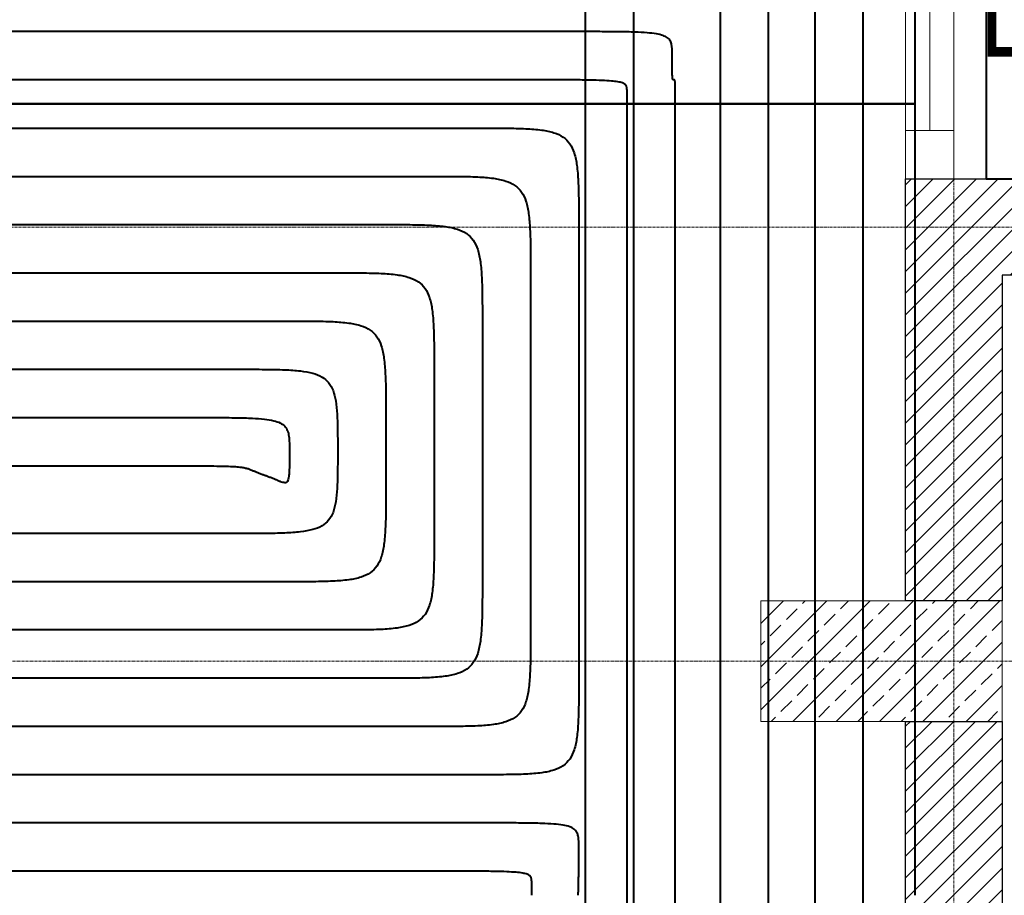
# Model space of a CAD drawing. Header units: millimetres. Extents: x 49908 to 79848, y -11883 to -3092.
# Tile 91 of 222: x 68497 to 68701, y -5075 to -4894. Entities that reach past the tile are written whole.
import ezdxf
from ezdxf.lldxf.tags import DXFTag

# ---------------------------------------------------------------- set-up
doc = ezdxf.new("R2010")
doc.units = ezdxf.units.MM
doc.linetypes.add('DASHDOT', pattern=[1, 0.5, -0.25, 0, -0.25])
doc.layers.get('0').update_dxf_attribs({"color": 9, "lineweight": 9})
for name, color, linetype, lineweight in [('A stolarka', 9, 'Continuous', 9), ('A_HATCH', 9, 'Continuous', 9), ('A_MUROWANE', 9, 'Continuous', 25), ('A_OSIE', 9, 'DASHDOT', 9)]:
    doc.layers.add(name, color=color, linetype=linetype, lineweight=lineweight)
doc.layers.add('A_WYMIAR', color=9, linetype='Continuous', lineweight=5, transparency=0.2)
for name, color, linetype, true_color in [('IS_Ogrzewanie_płaszczyznowe', 7, 'SOLID', 0xac00e6), ('IS_Przyłącza_o.p._Powrót', 7, 'DASH', 0x438955), ('IS_Przyłącza_o.p._Zasilanie', 7, 'SOLID', 0xff9124)]:
    doc.layers.add(name, color=color, linetype=linetype, true_color=true_color)
for name, color, linetype, lineweight, true_color in [('IS_Powrót', 7, 'DASH', 25, 0x0000e6), ('IS_Rys.pętli_o.p._Powrót', 7, 'DASH', 13, 0x4c9a5f), ('IS_Rys.pętli_o.p._Zasilanie', 7, 'SOLID', 13, 0xff8c1a), ('IS_Zasilanie', 7, 'SOLID', 25, 0xeb0000)]:
    doc.layers.add(name, color=color, linetype=linetype, lineweight=lineweight, true_color=true_color)
tags = doc.linetypes.add('DASH', pattern=[15, 10, -5]).pattern_tags.tags
tags[6:7] = [DXFTag(74, 4), DXFTag(75, 0), DXFTag(340, '0'), DXFTag(46, 0.0), DXFTag(50, 0.0), DXFTag(44, 0.0), DXFTag(45, 0.0)]
tags[4:5] = [DXFTag(74, 4), DXFTag(75, 0), DXFTag(340, '0'), DXFTag(46, 0.0), DXFTag(50, 0.0), DXFTag(44, 0.0), DXFTag(45, 0.0)]
tags = doc.linetypes.add('SOLID', pattern=[10, 10, 0]).pattern_tags.tags
tags[6:7] = [DXFTag(74, 4), DXFTag(75, 0), DXFTag(340, '0'), DXFTag(46, 0.0), DXFTag(50, 0.0), DXFTag(44, 0.0), DXFTag(45, 0.0)]
tags[4:5] = [DXFTag(74, 4), DXFTag(75, 0), DXFTag(340, '0'), DXFTag(46, 0.0), DXFTag(50, 0.0), DXFTag(44, 0.0), DXFTag(45, 0.0)]

msp = doc.modelspace()

# ---------------------------------------------------------------- hatches: boundary and pattern name
at = {"lineweight": 5, "ltscale": 0.25}
h = msp.add_hatch(dxfattribs=at)
h.set_pattern_fill('ANSI33', color=256, angle=90, style=0)
h.set_pattern_definition([(45, (16000, -25), (-4.49012806, 4.49012806), []), (45, (16004.49, -25), (-4.49012806, 4.49012806), [3.175, -1.5875])])
h.paths.add_polyline_path([(68700.47, -5039.13), (68650.47, -5039.13), (68650.47, -5014.13), (68700.47, -5014.13)])
at = {"layer": 'A_HATCH', "transparency": 33554687}
h = msp.add_hatch(dxfattribs=at)
h.set_pattern_fill('ANSI31', color=256, angle=360)
h.set_pattern_definition([(45, (16000, 0), (-2.24506403, 2.24506403), [])])
h.paths.add_polyline_path([(69100.47, -6009.74), (69080.47, -6009.74), (69080.47, -6426.63), (69100.47, -6426.63)])
h.paths.add_polyline_path([(69100.47, -5426.63), (69080.47, -5426.63), (69080.47, -5486.63), (68700.47, -5486.63), (68700.47, -5439.13), (68680.47, -5439.13), (68680.47, -5566.63), (68700.47, -5566.63), (68700.47, -5506.63), (69080.47, -5506.63), (69080.47, -5566.63), (69100.47, -5566.63)])
h.paths.add_polyline_path([(69100.47, -4926.63), (69042.97, -4926.63), (69042.97, -4946.63), (69080.47, -4946.63), (69080.47, -5326.63), (69100.47, -5326.63)])
h.paths.add_polyline_path([(68942.97, -4926.63), (68837.97, -4926.63), (68837.97, -4946.63), (68942.97, -4946.63)])
h.paths.add_polyline_path([(69695.47, -5826.63), (69555.47, -5826.63), (69555.47, -5846.63), (69670.47, -5846.63), (69670.47, -6026.63), (69690.47, -6026.63), (69690.47, -5846.63), (69695.47, -5846.63)])
h.paths.add_polyline_path([(69690.47, -6026.63), (69670.47, -6026.63), (69670.47, -6126.63), (69690.47, -6126.63)])
h.paths.add_polyline_path([(69690.47, -6126.63), (69670.47, -6126.63), (69670.47, -6181.63), (69690.47, -6181.63)])
h.paths.add_polyline_path([(69940.47, -5826.63), (69790.47, -5826.63), (69790.47, -5846.63), (69940.47, -5846.63)])
h.paths.add_polyline_path([(69940.47, -5826.63), (69940.47, -5846.63)], flags=17)
h.paths.add_polyline_path([(69790.47, -5826.63), (69785.47, -5826.63), (69785.47, -5846.63), (69790.47, -5846.63)])
h.paths.add_polyline_path([(69325.47, -5826.63), (69325.47, -5846.63), (69465.47, -5846.63), (69465.47, -5826.63)])
h.paths.add_polyline_path([(69300.47, -5851.63), (69280.47, -5851.63), (69280.47, -5966.63), (69290.47, -5966.63), (69300.47, -5966.63)])
h.paths.add_polyline_path([(69300.47, -5439.13), (69280.47, -5439.13), (69280.47, -5813.63), (69300.47, -5813.63)])
h.paths.add_polyline_path([(69280.47, -5014.13), (69300.47, -5014.13), (69300.47, -4926.63), (69280.47, -4926.63)])
h.paths.add_polyline_path([(69300.47, -5039.13), (69280.47, -5039.13), (69280.47, -5414.13), (69300.47, -5414.13)])
h.paths.add_polyline_path([(68700.47, -5839.13), (68680.47, -5839.13), (68680.47, -5909.74), (68700.47, -5909.74)])
h.paths.add_polyline_path([(68700.47, -5814.13), (68700.47, -5826.63), (69080.47, -5826.63), (69080.47, -5909.74), (69100.47, -5909.74), (69100.47, -5666.63), (69080.47, -5666.63), (69080.47, -5806.63), (68700.47, -5806.63), (68700.47, -5666.63), (68680.47, -5666.63), (68680.47, -5814.13)])
h.paths.add_polyline_path([(68680.47, -5014.13), (68700.47, -5014.13), (68700.47, -4946.63), (68737.97, -4946.63), (68737.97, -4926.63), (68680.47, -4926.63)])
h.paths.add_polyline_path([(68700.47, -5039.13), (68680.47, -5039.13), (68680.47, -5314.13), (68700.47, -5314.13)])

# ---------------------------------------------------------------- linework, layer by layer
msp.add_lwpolyline([(68700.47, -5039.13), (68650.47, -5039.13), (68650.47, -5014.13), (68700.47, -5014.13)], close=True)
at = {"layer": 'A stolarka'}
for p, q in [((68690.47, -4926.63), (68690.47, -4819.13)), ((68680.47, -4916.63), (68680.47, -4829.13)), ((68685.47, -4916.63), (68685.47, -4829.13))]:
    msp.add_line(p, q, dxfattribs=at)
msp.add_lwpolyline([(68690.47, -4926.63), (68690.47, -4916.63), (68680.47, -4916.63), (68680.47, -4926.63), (68690.47, -4926.63)], dxfattribs=at)
at = {"layer": 'A_MUROWANE'}
for points in [[(68737.97, -4946.63), (68700.47, -4946.63), (68700.47, -5014.13), (68680.47, -5014.13), (68680.47, -4926.63), (68737.97, -4926.63)], [(68700.47, -5314.13), (68680.47, -5314.13), (68680.47, -5039.13), (68700.47, -5039.13)]]:
    msp.add_lwpolyline(points, close=True, dxfattribs=at)
at = {"layer": 'A_OSIE', "ltscale": 0.3, "transparency": 33554559}
for p, q in [((68690.47, -7140.05), (68690.47, -3902.99)), ((67440.85, -4936.63), (70341.81, -4936.63)), ((70341.81, -5026.63), (67440.85, -5026.63))]:
    msp.add_line(p, q, dxfattribs=at)
at = {"layer": 'IS_Ogrzewanie_płaszczyznowe', "lineweight": 40}
for p, q in [((68697.19, -4635.36), (68697.19, -4926.65)), ((68682.46, -4911.12), (68682.46, -4856.31)), ((68143.5, -4911.12), (68682.46, -4911.12)), ((68682.46, -4911.12), (68143.5, -4911.12)), ((68682.46, -5072.53), (68682.46, -4911.12)), ((68697.19, -4926.65), (68891.81, -4926.65)), ((68682.46, -5075.17), (68682.46, -5072.53))]:
    msp.add_line(p, q, dxfattribs=at)
at = {"layer": 'IS_Powrót', "lineweight": 40}
msp.add_line((68614.04, -4527.34), (68614.04, -5258.71), dxfattribs=at)
at = {"layer": 'IS_Przyłącza_o.p._Powrót', "lineweight": 40}
for points, knots in [([(68671.68, -5104.31), (68671.68, -5101.54), (68671.68, -5091.16), (68671.68, -5069.42), (68671.68, -5036.41), (68671.68, -4995.34), (68671.68, -4949.45), (68671.68, -4901.94), (68671.68, -4856.04), (68671.68, -4814.98), (68671.68, -4781.97), (68671.68, -4760.23), (68671.68, -4749.85), (68671.68, -4747.07)], [0, 0, 0, 0, 0.083204, 0.311344, 0.652211, 1.073599, 1.543298, 2.029102, 2.498801, 2.920189, 3.261056, 3.489196, 3.5724, 3.5724, 3.5724, 3.5724]), ([(68652.06, -5114.31), (68652.06, -5111.63), (68652.06, -5101.57), (68652.06, -5080.51), (68652.06, -5048.53), (68652.06, -5008.75), (68652.06, -4964.29), (68652.06, -4918.27), (68652.06, -4873.81), (68652.06, -4834.03), (68652.06, -4802.05), (68652.06, -4780.99), (68652.06, -4770.94), (68652.06, -4768.25)], [0, 0, 0, 0, 0.0806, 0.3016, 0.6318, 1.04, 1.495, 1.9656, 2.4206, 2.8288, 3.159, 3.38, 3.4606, 3.4606, 3.4606, 3.4606]), ([(68632.7, -5124.31), (68632.7, -5122.66), (68632.7, -5116.47), (68632.7, -5103.49), (68632.7, -5083.79), (68632.7, -5059.28), (68632.7, -5031.89), (68632.7, -5003.54), (68632.7, -4976.15), (68632.7, -4951.65), (68632.7, -4931.95), (68632.7, -4918.97), (68632.7, -4912.78), (68632.7, -4911.12)], [0, 0, 0, 0, 0.049654, 0.1858, 0.38922, 0.640691, 0.920994, 1.210906, 1.491209, 1.74268, 1.9461, 2.082246, 2.1319, 2.1319, 2.1319, 2.1319])]:
    msp.add_open_spline(points, degree=3, knots=knots, dxfattribs=at)
at = {"layer": 'IS_Przyłącza_o.p._Zasilanie', "lineweight": 40}
for points, knots in [([(68661.68, -5109.31), (68661.68, -5106.5), (68661.68, -5095.98), (68661.68, -5073.93), (68661.68, -5040.46), (68661.68, -4998.82), (68661.68, -4952.28), (68661.68, -4904.11), (68661.68, -4857.57), (68661.68, -4815.93), (68661.68, -4782.45), (68661.68, -4760.41), (68661.68, -4749.89), (68661.68, -4747.07)], [0, 0, 0, 0, 0.084368, 0.315701, 0.66134, 1.088625, 1.564899, 2.057501, 2.533775, 2.96106, 3.306699, 3.538032, 3.6224, 3.6224, 3.6224, 3.6224]), ([(68642.06, -5119.31), (68642.06, -5116.67), (68642.06, -5106.76), (68642.06, -5086), (68642.06, -5054.48), (68642.06, -5015.28), (68642.06, -4971.46), (68642.06, -4926.11), (68642.06, -4882.29), (68642.06, -4843.08), (68642.06, -4811.57), (68642.06, -4790.81), (68642.06, -4780.9), (68642.06, -4778.25)], [0, 0, 0, 0, 0.079435, 0.297242, 0.622672, 1.024974, 1.4734, 1.9372, 2.385626, 2.787928, 3.113358, 3.331165, 3.4106, 3.4106, 3.4106, 3.4106]), ([(68622.7, -5129.31), (68622.7, -5127.62), (68622.7, -5121.28), (68622.7, -5108), (68622.7, -5087.84), (68622.7, -5062.76), (68622.7, -5034.73), (68622.7, -5005.71), (68622.7, -4977.68), (68622.7, -4952.6), (68622.7, -4932.44), (68622.7, -4919.16), (68622.7, -4912.82), (68622.7, -4911.12)], [0, 0, 0, 0, 0.050818, 0.190158, 0.398348, 0.655718, 0.942594, 1.239306, 1.526182, 1.783552, 1.991742, 2.131082, 2.1819, 2.1819, 2.1819, 2.1819])]:
    msp.add_open_spline(points, degree=3, knots=knots, dxfattribs=at)
at = {"layer": 'IS_Rys.pętli_o.p._Powrót', "lineweight": 40}
for points, knots in [([(68612.06, -4896.12), (68608.7, -4896.12), (68596.1, -4896.12), (68569.72, -4896.12), (68529.65, -4896.12), (68479.81, -4896.12), (68424.11, -4896.12), (68366.45, -4896.12), (68310.75, -4896.12), (68260.91, -4896.12), (68220.84, -4896.12), (68194.46, -4896.12), (68181.86, -4896.12), (68178.5, -4896.12)], [0, 0, 0, 0, 0.100981, 0.377863, 0.791557, 1.302975, 1.873027, 2.462623, 3.032675, 3.544093, 3.957787, 4.234669, 4.33565, 4.33565, 4.33565, 4.33565]), ([(68632.06, -4901.12), (68632.06, -4900.71), (68632.06, -4899.95), (68631.99, -4898.91), (68631.72, -4898.02), (68631.09, -4897.32), (68630.08, -4896.85), (68628.65, -4896.53), (68626.7, -4896.33), (68624.13, -4896.2), (68620.84, -4896.14), (68616.74, -4896.12), (68613.72, -4896.12), (68612.06, -4896.12)], [0, 0, 0, 0, 0.0124352, 0.0226697, 0.0313069, 0.0397459, 0.0500792, 0.0641739, 0.0833944, 0.1088269, 0.1414417, 0.1821639, 0.2319009, 0.2319009, 0.2319009, 0.2319009]), ([(68632.38, -4906.12), (68632.35, -4906.12), (68632.3, -4906.13), (68632.23, -4906.1), (68632.17, -4906.01), (68632.14, -4905.86), (68632.11, -4905.62), (68632.09, -4905.27), (68632.08, -4904.78), (68632.07, -4904.14), (68632.06, -4903.32), (68632.06, -4902.29), (68632.06, -4901.54), (68632.06, -4901.12)], [0, 0, 0, 0, 0.00079047, 0.00148836, 0.00237005, 0.00381727, 0.00612871, 0.00955408, 0.01432715, 0.02067637, 0.02882826, 0.03900859, 0.05144285, 0.05144285, 0.05144285, 0.05144285]), ([(68632.7, -4908.62), (68632.7, -4908.42), (68632.7, -4908.04), (68632.7, -4907.53), (68632.69, -4907.12), (68632.68, -4906.79), (68632.67, -4906.55), (68632.65, -4906.38), (68632.62, -4906.26), (68632.58, -4906.18), (68632.52, -4906.13), (68632.45, -4906.12), (68632.41, -4906.12), (68632.38, -4906.12)], [0, 0, 0, 0, 0.00621713, 0.01130732, 0.01538345, 0.01855898, 0.02094884, 0.02267181, 0.02385694, 0.02466037, 0.0252891, 0.02594879, 0.02673859, 0.02673859, 0.02673859, 0.02673859]), ([(68632.7, -4911.12), (68632.7, -4911.1), (68632.7, -4911.03), (68632.7, -4910.88), (68632.7, -4910.65), (68632.7, -4910.36), (68632.7, -4910.04), (68632.7, -4909.71), (68632.7, -4909.39), (68632.7, -4909.1), (68632.7, -4908.87), (68632.7, -4908.72), (68632.7, -4908.64), (68632.7, -4908.62)], [0, 0, 0, 0, 0.00058227, 0.00217881, 0.00456424, 0.00751315, 0.01080015, 0.01419985, 0.01748685, 0.02043576, 0.02282119, 0.02441773, 0.025, 0.025, 0.025, 0.025]), ([(68178.5, -4926.12), (68181.64, -4926.12), (68193.38, -4926.12), (68217.98, -4926.12), (68255.33, -4926.12), (68301.79, -4926.12), (68353.72, -4926.12), (68407.47, -4926.12), (68459.4, -4926.12), (68505.87, -4926.12), (68543.22, -4926.12), (68567.82, -4926.12), (68579.56, -4926.12), (68582.7, -4926.12)], [0, 0, 0, 0, 0.094141, 0.35227, 0.737946, 1.214726, 1.746168, 2.295832, 2.827274, 3.304054, 3.68973, 3.947859, 4.042, 4.042, 4.042, 4.042]), ([(68582.7, -4926.12), (68584.36, -4926.12), (68587.37, -4926.12), (68591.48, -4926.2), (68594.79, -4926.44), (68597.41, -4926.95), (68599.47, -4927.86), (68600.96, -4929.35), (68601.87, -4931.41), (68602.38, -4934.03), (68602.62, -4937.34), (68602.7, -4941.45), (68602.7, -4944.47), (68602.7, -4946.12)], [0, 0, 0, 0, 0.0497373, 0.0904721, 0.1232039, 0.1491998, 0.1703704, 0.1897083, 0.2108788, 0.2368747, 0.2696065, 0.3103414, 0.3600787, 0.3600787, 0.3600787, 0.3600787]), ([(68198.5, -4946.12), (68201.32, -4946.12), (68211.91, -4946.12), (68234.07, -4946.12), (68267.73, -4946.12), (68309.59, -4946.12), (68356.38, -4946.12), (68404.81, -4946.12), (68451.6, -4946.12), (68493.47, -4946.12), (68527.13, -4946.12), (68549.29, -4946.12), (68559.87, -4946.12), (68562.7, -4946.12)], [0, 0, 0, 0, 0.084825, 0.317409, 0.664918, 1.094515, 1.573366, 2.068634, 2.547485, 2.977082, 3.324591, 3.557175, 3.642, 3.642, 3.642, 3.642]), ([(68562.7, -4946.12), (68564.36, -4946.12), (68567.37, -4946.12), (68571.48, -4946.2), (68574.79, -4946.44), (68577.41, -4946.95), (68579.47, -4947.86), (68580.96, -4949.35), (68581.87, -4951.41), (68582.38, -4954.03), (68582.62, -4957.34), (68582.7, -4961.45), (68582.7, -4964.47), (68582.7, -4966.12)], [0, 0, 0, 0, 0.0497373, 0.0904721, 0.1232039, 0.1491998, 0.1703704, 0.1897083, 0.2108788, 0.2368747, 0.2696065, 0.3103414, 0.3600787, 0.3600787, 0.3600787, 0.3600787]), ([(68602.7, -4946.12), (68602.7, -4946.7), (68602.7, -4948.85), (68602.7, -4953.36), (68602.7, -4960.2), (68602.7, -4968.71), (68602.7, -4978.23), (68602.7, -4988.07), (68602.7, -4997.59), (68602.7, -5006.1), (68602.7, -5012.94), (68602.7, -5017.45), (68602.7, -5019.6), (68602.7, -5020.17)], [0, 0, 0, 0, 0.0172468, 0.0645364, 0.1351927, 0.2225394, 0.3199005, 0.4205995, 0.5179606, 0.6053073, 0.6759636, 0.7232532, 0.7405, 0.7405, 0.7405, 0.7405]), ([(68218.5, -4966.12), (68221.01, -4966.12), (68230.43, -4966.12), (68250.16, -4966.12), (68280.12, -4966.12), (68317.39, -4966.12), (68359.04, -4966.12), (68402.15, -4966.12), (68443.81, -4966.12), (68481.07, -4966.12), (68511.03, -4966.12), (68530.76, -4966.12), (68540.18, -4966.12), (68542.7, -4966.12)], [0, 0, 0, 0, 0.075509, 0.282548, 0.59189, 0.974305, 1.400563, 1.841437, 2.267695, 2.65011, 2.959452, 3.166491, 3.242, 3.242, 3.242, 3.242]), ([(68542.7, -4966.12), (68544.36, -4966.12), (68547.37, -4966.12), (68551.48, -4966.19), (68554.78, -4966.39), (68557.39, -4966.82), (68559.43, -4967.58), (68560.93, -4968.83), (68561.87, -4970.6), (68562.38, -4972.85), (68562.62, -4975.67), (68562.7, -4979.17), (68562.7, -4981.74), (68562.7, -4983.15)], [0, 0, 0, 0, 0.0497372, 0.0904683, 0.1231658, 0.1489975, 0.1696144, 0.1875717, 0.206224, 0.2285445, 0.2564477, 0.2911276, 0.3334666, 0.3334666, 0.3334666, 0.3334666]), ([(68582.7, -4966.12), (68582.7, -4966.39), (68582.7, -4967.38), (68582.7, -4969.45), (68582.7, -4972.6), (68582.7, -4976.51), (68582.7, -4980.89), (68582.7, -4985.41), (68582.7, -4989.79), (68582.7, -4993.7), (68582.7, -4996.85), (68582.7, -4998.92), (68582.7, -4999.91), (68582.7, -5000.17)], [0, 0, 0, 0, 0.0079305, 0.0296754, 0.0621649, 0.1023291, 0.147098, 0.193402, 0.2381709, 0.2783351, 0.3108246, 0.3325695, 0.3405, 0.3405, 0.3405, 0.3405]), ([(68562.7, -4983.15), (68562.7, -4984.56), (68562.7, -4987.13), (68562.62, -4990.63), (68562.38, -4993.45), (68561.87, -4995.7), (68560.93, -4997.47), (68559.43, -4998.72), (68557.39, -4999.47), (68554.78, -4999.9), (68551.48, -5000.11), (68547.37, -5000.18), (68544.36, -5000.17), (68542.7, -5000.17)], [0, 0, 0, 0, 0.0423389, 0.0770189, 0.1049221, 0.1272426, 0.1458949, 0.1638522, 0.1844691, 0.2103008, 0.2429983, 0.2837294, 0.3334666, 0.3334666, 0.3334666, 0.3334666]), ([(68238.5, -4986.12), (68240.7, -4986.12), (68248.96, -4986.12), (68266.26, -4986.12), (68292.52, -4986.12), (68325.19, -4986.12), (68361.7, -4986.12), (68399.49, -4986.12), (68436.01, -4986.12), (68468.68, -4986.12), (68494.94, -4986.12), (68512.23, -4986.12), (68520.49, -4986.12), (68522.7, -4986.12)], [0, 0, 0, 0, 0.066192, 0.247687, 0.518863, 0.854095, 1.227761, 1.614239, 1.987905, 2.323137, 2.594313, 2.775808, 2.842, 2.842, 2.842, 2.842]), ([(68522.7, -4986.12), (68524.36, -4986.12), (68527.38, -4986.12), (68531.5, -4986.13), (68534.83, -4986.14), (68537.47, -4986.17), (68539.53, -4986.21), (68541.1, -4986.27), (68542.29, -4986.36), (68543.2, -4986.49), (68543.93, -4986.66), (68544.57, -4986.88), (68544.99, -4987.05), (68545.2, -4987.14)], [0, 0, 0, 0, 0.0497558, 0.0906086, 0.1235729, 0.1496638, 0.1698983, 0.185297, 0.1968888, 0.2057169, 0.2128417, 0.2193204, 0.2261676, 0.2261676, 0.2261676, 0.2261676]), ([(68545.2, -4987.14), (68545.22, -4987.14), (68545.29, -4987.17), (68545.44, -4987.24), (68545.67, -4987.33), (68545.96, -4987.45), (68546.28, -4987.58), (68546.61, -4987.71), (68546.93, -4987.84), (68547.22, -4987.96), (68547.45, -4988.05), (68547.61, -4988.11), (68547.68, -4988.14), (68547.7, -4988.15)], [0, 0, 0, 0, 0.00062821, 0.00235072, 0.00492436, 0.00810593, 0.01165228, 0.01532022, 0.01886656, 0.02204814, 0.02462178, 0.02634429, 0.0269725, 0.0269725, 0.0269725, 0.0269725]), ([(68542.7, -5000.17), (68540.34, -5000.17), (68531.5, -5000.17), (68512.99, -5000.17), (68484.87, -5000.17), (68449.91, -5000.17), (68410.82, -5000.17), (68370.37, -5000.17), (68331.29, -5000.17), (68296.32, -5000.17), (68268.21, -5000.17), (68249.7, -5000.17), (68240.86, -5000.17), (68238.5, -5000.17)], [0, 0, 0, 0, 0.07085, 0.265118, 0.555376, 0.9142, 1.314162, 1.727838, 2.1278, 2.486624, 2.776882, 2.97115, 3.042, 3.042, 3.042, 3.042]), ([(68582.7, -5000.17), (68582.7, -5001.83), (68582.7, -5004.85), (68582.62, -5008.95), (68582.38, -5012.26), (68581.87, -5014.89), (68580.96, -5016.95), (68579.47, -5018.44), (68577.41, -5019.35), (68574.79, -5019.86), (68571.48, -5020.1), (68567.37, -5020.18), (68564.36, -5020.17), (68562.7, -5020.17)], [0, 0, 0, 0, 0.0497373, 0.0904721, 0.1232039, 0.1491998, 0.1703704, 0.1897083, 0.2108788, 0.2368747, 0.2696065, 0.3103414, 0.3600787, 0.3600787, 0.3600787, 0.3600787]), ([(68562.7, -5020.17), (68560.03, -5020.17), (68550.03, -5020.17), (68529.08, -5020.17), (68497.27, -5020.17), (68457.7, -5020.17), (68413.48, -5020.17), (68367.71, -5020.17), (68323.49, -5020.17), (68283.92, -5020.17), (68252.12, -5020.17), (68231.17, -5020.17), (68221.17, -5020.17), (68218.5, -5020.17)], [0, 0, 0, 0, 0.080167, 0.299979, 0.628404, 1.03441, 1.486965, 1.955035, 2.40759, 2.813596, 3.142021, 3.361833, 3.442, 3.442, 3.442, 3.442]), ([(68602.7, -5020.17), (68602.7, -5021.83), (68602.7, -5024.85), (68602.62, -5028.95), (68602.38, -5032.26), (68601.87, -5034.89), (68600.96, -5036.95), (68599.47, -5038.44), (68597.41, -5039.35), (68594.79, -5039.86), (68591.48, -5040.1), (68587.37, -5040.18), (68584.36, -5040.17), (68582.7, -5040.17)], [0, 0, 0, 0, 0.0497373, 0.0904721, 0.1232039, 0.1491998, 0.1703704, 0.1897083, 0.2108788, 0.2368747, 0.2696065, 0.3103414, 0.3600787, 0.3600787, 0.3600787, 0.3600787]), ([(68582.7, -5040.17), (68579.71, -5040.17), (68568.55, -5040.17), (68545.17, -5040.17), (68509.67, -5040.17), (68465.5, -5040.17), (68416.14, -5040.17), (68365.05, -5040.17), (68315.69, -5040.17), (68271.53, -5040.17), (68236.02, -5040.17), (68212.64, -5040.17), (68201.48, -5040.17), (68198.5, -5040.17)], [0, 0, 0, 0, 0.089483, 0.33484, 0.701432, 1.154621, 1.659767, 2.182233, 2.687379, 3.140568, 3.50716, 3.752517, 3.842, 3.842, 3.842, 3.842]), ([(68592.7, -5060.17), (68589.48, -5060.17), (68577.45, -5060.17), (68552.24, -5060.17), (68513.97, -5060.17), (68466.35, -5060.17), (68413.14, -5060.17), (68358.06, -5060.17), (68304.84, -5060.17), (68257.23, -5060.17), (68218.95, -5060.17), (68193.75, -5060.17), (68181.71, -5060.17), (68178.5, -5060.17)], [0, 0, 0, 0, 0.09647, 0.360986, 0.756203, 1.244778, 1.789369, 2.352631, 2.897222, 3.385797, 3.781014, 4.04553, 4.142, 4.142, 4.142, 4.142]), ([(68612.7, -5065.17), (68612.7, -5064.76), (68612.7, -5064), (68612.62, -5062.96), (68612.35, -5062.07), (68611.72, -5061.37), (68610.71, -5060.9), (68609.29, -5060.58), (68607.34, -5060.38), (68604.77, -5060.25), (68601.47, -5060.19), (68597.37, -5060.17), (68594.36, -5060.17), (68592.7, -5060.17)], [0, 0, 0, 0, 0.0124352, 0.0226697, 0.0313069, 0.0397459, 0.0500792, 0.0641739, 0.0833944, 0.1088269, 0.1414417, 0.1821639, 0.2319009, 0.2319009, 0.2319009, 0.2319009]), ([(68612.64, -5072.67), (68612.65, -5072.47), (68612.65, -5072.08), (68612.67, -5071.53), (68612.68, -5071.04), (68612.68, -5070.57), (68612.69, -5070.1), (68612.69, -5069.57), (68612.7, -5068.97), (68612.7, -5068.25), (68612.7, -5067.39), (68612.7, -5066.35), (68612.7, -5065.59), (68612.7, -5065.17)], [0, 0, 0, 0, 0.00625625, 0.01161058, 0.01640108, 0.02096587, 0.02564311, 0.03077098, 0.03668764, 0.04373123, 0.05223987, 0.06255167, 0.07500471, 0.07500471, 0.07500471, 0.07500471]), ([(68612.59, -5075.17), (68612.59, -5075.15), (68612.59, -5075.08), (68612.59, -5074.93), (68612.6, -5074.7), (68612.6, -5074.41), (68612.61, -5074.09), (68612.62, -5073.76), (68612.62, -5073.44), (68612.63, -5073.15), (68612.64, -5072.92), (68612.64, -5072.77), (68612.64, -5072.69), (68612.64, -5072.67)], [0, 0, 0, 0, 0.00058242, 0.00217936, 0.00456538, 0.00751503, 0.01080286, 0.01420341, 0.01749124, 0.02044089, 0.02282691, 0.02442386, 0.02500627, 0.02500627, 0.02500627, 0.02500627])]:
    msp.add_open_spline(points, degree=3, knots=knots, dxfattribs=at)
at = {"layer": 'IS_Rys.pętli_o.p._Zasilanie', "lineweight": 40}
for points, knots in [([(68602.7, -4906.12), (68599.33, -4906.12), (68586.71, -4906.12), (68560.29, -4906.12), (68520.16, -4906.12), (68470.25, -4906.12), (68414.47, -4906.12), (68356.73, -4906.12), (68300.94, -4906.12), (68251.03, -4906.12), (68210.91, -4906.12), (68184.48, -4906.12), (68171.87, -4906.12), (68168.5, -4906.12)], [0, 0, 0, 0, 0.101128, 0.378416, 0.792717, 1.304884, 1.87577, 2.46623, 3.037116, 3.549283, 3.963584, 4.240872, 4.342, 4.342, 4.342, 4.342]), ([(68622.7, -4908.62), (68622.7, -4908.42), (68622.7, -4908.04), (68622.62, -4907.49), (68622.29, -4907.02), (68621.65, -4906.7), (68620.68, -4906.48), (68619.28, -4906.33), (68617.33, -4906.23), (68614.76, -4906.16), (68611.47, -4906.13), (68607.37, -4906.12), (68604.36, -4906.12), (68602.7, -4906.12)], [0, 0, 0, 0, 0.0062189, 0.0114166, 0.016393, 0.0227951, 0.0322664, 0.0460468, 0.0651645, 0.0905685, 0.1231775, 0.163899, 0.213636, 0.213636, 0.213636, 0.213636]), ([(68622.7, -4911.12), (68622.7, -4911.1), (68622.7, -4911.03), (68622.7, -4910.88), (68622.7, -4910.65), (68622.7, -4910.36), (68622.7, -4910.04), (68622.7, -4909.71), (68622.7, -4909.39), (68622.7, -4909.1), (68622.7, -4908.87), (68622.7, -4908.72), (68622.7, -4908.64), (68622.7, -4908.62)], [0, 0, 0, 0, 0.00058227, 0.00217881, 0.00456424, 0.00751315, 0.01080015, 0.01419985, 0.01748685, 0.02043576, 0.02282119, 0.02441773, 0.025, 0.025, 0.025, 0.025]), ([(68168.5, -4916.12), (68171.79, -4916.12), (68184.11, -4916.12), (68209.93, -4916.12), (68249.13, -4916.12), (68297.89, -4916.12), (68352.39, -4916.12), (68408.8, -4916.12), (68463.3, -4916.12), (68512.06, -4916.12), (68551.27, -4916.12), (68577.08, -4916.12), (68589.4, -4916.12), (68592.7, -4916.12)], [0, 0, 0, 0, 0.098799, 0.369701, 0.77446, 1.274831, 1.832569, 2.409431, 2.967169, 3.46754, 3.872299, 4.143201, 4.242, 4.242, 4.242, 4.242]), ([(68592.7, -4916.12), (68594.36, -4916.12), (68597.37, -4916.12), (68601.48, -4916.2), (68604.79, -4916.44), (68607.41, -4916.95), (68609.47, -4917.86), (68610.96, -4919.35), (68611.87, -4921.41), (68612.38, -4924.03), (68612.62, -4927.34), (68612.7, -4931.45), (68612.7, -4934.47), (68612.7, -4936.12)], [0, 0, 0, 0, 0.0497373, 0.0904721, 0.1232039, 0.1491998, 0.1703704, 0.1897083, 0.2108788, 0.2368747, 0.2696065, 0.3103414, 0.3600787, 0.3600787, 0.3600787, 0.3600787]), ([(68188.5, -4936.12), (68191.48, -4936.12), (68202.64, -4936.12), (68226.02, -4936.12), (68261.53, -4936.12), (68305.69, -4936.12), (68355.05, -4936.12), (68406.14, -4936.12), (68455.5, -4936.12), (68499.67, -4936.12), (68535.17, -4936.12), (68558.55, -4936.12), (68569.71, -4936.12), (68572.7, -4936.12)], [0, 0, 0, 0, 0.089483, 0.33484, 0.701432, 1.154621, 1.659767, 2.182233, 2.687379, 3.140568, 3.50716, 3.752517, 3.842, 3.842, 3.842, 3.842]), ([(68572.7, -4936.12), (68574.36, -4936.12), (68577.37, -4936.12), (68581.48, -4936.2), (68584.79, -4936.44), (68587.41, -4936.95), (68589.47, -4937.86), (68590.96, -4939.35), (68591.87, -4941.41), (68592.38, -4944.03), (68592.62, -4947.34), (68592.7, -4951.45), (68592.7, -4954.47), (68592.7, -4956.12)], [0, 0, 0, 0, 0.0497373, 0.0904721, 0.1232039, 0.1491998, 0.1703704, 0.1897083, 0.2108788, 0.2368747, 0.2696065, 0.3103414, 0.3600787, 0.3600787, 0.3600787, 0.3600787]), ([(68612.7, -4936.12), (68612.7, -4936.85), (68612.7, -4939.59), (68612.7, -4945.31), (68612.7, -4954), (68612.7, -4964.81), (68612.7, -4976.9), (68612.7, -4989.4), (68612.7, -5001.49), (68612.7, -5012.3), (68612.7, -5020.99), (68612.7, -5026.71), (68612.7, -5029.44), (68612.7, -5030.17)], [0, 0, 0, 0, 0.021905, 0.0819669, 0.1717066, 0.2826446, 0.4063017, 0.5341983, 0.6578554, 0.7687934, 0.8585331, 0.918595, 0.9405, 0.9405, 0.9405, 0.9405]), ([(68208.5, -4956.12), (68211.17, -4956.12), (68221.17, -4956.12), (68242.12, -4956.12), (68273.92, -4956.12), (68313.49, -4956.12), (68357.71, -4956.12), (68403.48, -4956.12), (68447.7, -4956.12), (68487.27, -4956.12), (68519.08, -4956.12), (68540.03, -4956.12), (68550.03, -4956.12), (68552.7, -4956.12)], [0, 0, 0, 0, 0.080167, 0.299979, 0.628404, 1.03441, 1.486965, 1.955035, 2.40759, 2.813596, 3.142021, 3.361833, 3.442, 3.442, 3.442, 3.442]), ([(68552.7, -4956.12), (68554.36, -4956.12), (68557.37, -4956.12), (68561.48, -4956.2), (68564.79, -4956.44), (68567.41, -4956.95), (68569.47, -4957.86), (68570.96, -4959.35), (68571.87, -4961.41), (68572.38, -4964.03), (68572.62, -4967.34), (68572.7, -4971.45), (68572.7, -4974.47), (68572.7, -4976.12)], [0, 0, 0, 0, 0.0497373, 0.0904721, 0.1232039, 0.1491998, 0.1703704, 0.1897083, 0.2108788, 0.2368747, 0.2696065, 0.3103414, 0.3600787, 0.3600787, 0.3600787, 0.3600787]), ([(68592.7, -4956.12), (68592.7, -4956.54), (68592.7, -4958.11), (68592.7, -4961.4), (68592.7, -4966.4), (68592.7, -4972.61), (68592.7, -4979.56), (68592.7, -4986.74), (68592.7, -4993.69), (68592.7, -4999.9), (68592.7, -5004.9), (68592.7, -5008.18), (68592.7, -5009.75), (68592.7, -5010.17)], [0, 0, 0, 0, 0.0125887, 0.0471059, 0.0986788, 0.1624343, 0.2334992, 0.3070008, 0.3780657, 0.4418212, 0.4933941, 0.5279113, 0.5405, 0.5405, 0.5405, 0.5405]), ([(68228.5, -4976.12), (68230.86, -4976.12), (68239.7, -4976.12), (68258.21, -4976.12), (68286.32, -4976.12), (68321.29, -4976.12), (68360.37, -4976.12), (68400.82, -4976.12), (68439.91, -4976.12), (68474.87, -4976.12), (68502.99, -4976.12), (68521.5, -4976.12), (68530.34, -4976.12), (68532.7, -4976.12)], [0, 0, 0, 0, 0.07085, 0.265118, 0.555376, 0.9142, 1.314162, 1.727838, 2.1278, 2.486624, 2.776882, 2.97115, 3.042, 3.042, 3.042, 3.042]), ([(68532.7, -4976.12), (68534.36, -4976.12), (68537.37, -4976.12), (68541.47, -4976.15), (68544.77, -4976.24), (68547.34, -4976.41), (68549.3, -4976.7), (68550.75, -4977.16), (68551.77, -4977.86), (68552.37, -4978.85), (68552.62, -4980.05), (68552.7, -4981.51), (68552.7, -4982.57), (68552.7, -4983.15)], [0, 0, 0, 0, 0.0497371, 0.09046, 0.1230825, 0.1485519, 0.167905, 0.1823979, 0.1937534, 0.204264, 0.2160677, 0.2304097, 0.2478805, 0.2478805, 0.2478805, 0.2478805]), ([(68572.7, -4976.12), (68572.7, -4976.23), (68572.7, -4976.64), (68572.7, -4977.5), (68572.7, -4978.79), (68572.7, -4980.41), (68572.7, -4982.21), (68572.7, -4984.08), (68572.7, -4985.89), (68572.7, -4987.5), (68572.7, -4988.8), (68572.7, -4989.66), (68572.7, -4990.07), (68572.7, -4990.17)], [0, 0, 0, 0, 0.0032724, 0.0122449, 0.025651, 0.0422239, 0.0606968, 0.0798032, 0.0982761, 0.114849, 0.1282551, 0.1372276, 0.1405, 0.1405, 0.1405, 0.1405]), ([(68552.7, -4983.15), (68552.7, -4983.73), (68552.7, -4984.79), (68552.69, -4986.22), (68552.66, -4987.36), (68552.6, -4988.24), (68552.49, -4988.88), (68552.34, -4989.33), (68552.07, -4989.61), (68551.7, -4989.66), (68551.29, -4989.58), (68550.78, -4989.4), (68550.4, -4989.25), (68550.2, -4989.16)], [0, 0, 0, 0, 0.01746254, 0.03171324, 0.04302756, 0.05169381, 0.05803716, 0.06248907, 0.0657706, 0.06901428, 0.07314133, 0.07850536, 0.08519339, 0.08519339, 0.08519339, 0.08519339]), ([(68550.2, -4989.16), (68550.18, -4989.15), (68550.11, -4989.12), (68549.95, -4989.06), (68549.72, -4988.97), (68549.43, -4988.85), (68549.11, -4988.72), (68548.78, -4988.59), (68548.46, -4988.46), (68548.17, -4988.34), (68547.94, -4988.25), (68547.79, -4988.19), (68547.72, -4988.16), (68547.7, -4988.15)], [0, 0, 0, 0, 0.00062821, 0.00235072, 0.00492436, 0.00810593, 0.01165228, 0.01532022, 0.01886656, 0.02204814, 0.02462178, 0.02634429, 0.0269725, 0.0269725, 0.0269725, 0.0269725]), ([(68572.7, -4990.17), (68572.7, -4991.83), (68572.7, -4994.85), (68572.62, -4998.95), (68572.38, -5002.26), (68571.87, -5004.89), (68570.96, -5006.95), (68569.47, -5008.44), (68567.41, -5009.35), (68564.79, -5009.86), (68561.48, -5010.1), (68557.37, -5010.18), (68554.36, -5010.17), (68552.7, -5010.17)], [0, 0, 0, 0, 0.0497373, 0.0904721, 0.1232039, 0.1491998, 0.1703704, 0.1897083, 0.2108788, 0.2368747, 0.2696065, 0.3103414, 0.3600787, 0.3600787, 0.3600787, 0.3600787]), ([(68552.7, -5010.17), (68550.18, -5010.17), (68540.76, -5010.17), (68521.03, -5010.17), (68491.07, -5010.17), (68453.81, -5010.17), (68412.15, -5010.17), (68369.04, -5010.17), (68327.39, -5010.17), (68290.12, -5010.17), (68260.16, -5010.17), (68240.43, -5010.17), (68231.01, -5010.17), (68228.5, -5010.17)], [0, 0, 0, 0, 0.075509, 0.282548, 0.59189, 0.974305, 1.400563, 1.841437, 2.267695, 2.65011, 2.959452, 3.166491, 3.242, 3.242, 3.242, 3.242]), ([(68592.7, -5010.17), (68592.7, -5011.83), (68592.7, -5014.85), (68592.62, -5018.95), (68592.38, -5022.26), (68591.87, -5024.89), (68590.96, -5026.95), (68589.47, -5028.44), (68587.41, -5029.35), (68584.79, -5029.86), (68581.48, -5030.1), (68577.37, -5030.18), (68574.36, -5030.17), (68572.7, -5030.17)], [0, 0, 0, 0, 0.0497373, 0.0904721, 0.1232039, 0.1491998, 0.1703704, 0.1897083, 0.2108788, 0.2368747, 0.2696065, 0.3103414, 0.3600787, 0.3600787, 0.3600787, 0.3600787]), ([(68572.7, -5030.17), (68569.87, -5030.17), (68559.29, -5030.17), (68537.13, -5030.17), (68503.47, -5030.17), (68461.6, -5030.17), (68414.81, -5030.17), (68366.38, -5030.17), (68319.59, -5030.17), (68277.73, -5030.17), (68244.07, -5030.17), (68221.91, -5030.17), (68211.32, -5030.17), (68208.5, -5030.17)], [0, 0, 0, 0, 0.084825, 0.317409, 0.664918, 1.094515, 1.573366, 2.068634, 2.547485, 2.977082, 3.324591, 3.557175, 3.642, 3.642, 3.642, 3.642]), ([(68612.7, -5030.17), (68612.7, -5031.83), (68612.7, -5034.85), (68612.62, -5038.95), (68612.38, -5042.26), (68611.87, -5044.89), (68610.96, -5046.95), (68609.47, -5048.44), (68607.41, -5049.35), (68604.79, -5049.86), (68601.48, -5050.1), (68597.37, -5050.18), (68594.36, -5050.17), (68592.7, -5050.17)], [0, 0, 0, 0, 0.0497373, 0.0904721, 0.1232039, 0.1491998, 0.1703704, 0.1897083, 0.2108788, 0.2368747, 0.2696065, 0.3103414, 0.3600787, 0.3600787, 0.3600787, 0.3600787]), ([(68592.7, -5050.17), (68589.56, -5050.17), (68577.82, -5050.17), (68553.22, -5050.17), (68515.87, -5050.17), (68469.4, -5050.17), (68417.47, -5050.17), (68363.72, -5050.17), (68311.79, -5050.17), (68265.33, -5050.17), (68227.98, -5050.17), (68203.38, -5050.17), (68191.64, -5050.17), (68188.5, -5050.17)], [0, 0, 0, 0, 0.094141, 0.35227, 0.737946, 1.214726, 1.746168, 2.295832, 2.827274, 3.304054, 3.68973, 3.947859, 4.042, 4.042, 4.042, 4.042]), ([(68582.94, -5070.17), (68579.72, -5070.17), (68567.68, -5070.17), (68542.46, -5070.17), (68504.16, -5070.17), (68456.52, -5070.17), (68403.27, -5070.17), (68348.16, -5070.17), (68294.92, -5070.17), (68247.28, -5070.17), (68208.98, -5070.17), (68183.75, -5070.17), (68171.72, -5070.17), (68168.5, -5070.17)], [0, 0, 0, 0, 0.096526, 0.361195, 0.756641, 1.2455, 1.790406, 2.353994, 2.8989, 3.387759, 3.783205, 4.047874, 4.1444, 4.1444, 4.1444, 4.1444]), ([(68602.94, -5072.67), (68602.94, -5072.47), (68602.94, -5072.09), (68602.86, -5071.54), (68602.53, -5071.07), (68601.89, -5070.75), (68600.92, -5070.53), (68599.52, -5070.38), (68597.57, -5070.28), (68595, -5070.21), (68591.71, -5070.18), (68587.61, -5070.17), (68584.6, -5070.17), (68582.94, -5070.17)], [0, 0, 0, 0, 0.0062189, 0.0114166, 0.016393, 0.0227951, 0.0322664, 0.0460468, 0.0651645, 0.0905685, 0.1231775, 0.163899, 0.213636, 0.213636, 0.213636, 0.213636]), ([(68602.94, -5075.17), (68602.94, -5075.15), (68602.94, -5075.08), (68602.94, -5074.93), (68602.94, -5074.7), (68602.94, -5074.41), (68602.94, -5074.09), (68602.94, -5073.76), (68602.94, -5073.44), (68602.94, -5073.15), (68602.94, -5072.92), (68602.94, -5072.77), (68602.94, -5072.69), (68602.94, -5072.67)], [0, 0, 0, 0, 0.00058227, 0.00217881, 0.00456424, 0.00751315, 0.01080015, 0.01419985, 0.01748685, 0.02043576, 0.02282119, 0.02441773, 0.025, 0.025, 0.025, 0.025])]:
    msp.add_open_spline(points, degree=3, knots=knots, dxfattribs=at)
at = {"layer": 'IS_Zasilanie', "lineweight": 40}
msp.add_line((68624.04, -4517.34), (68624.04, -5248.71), dxfattribs=at)

# ---------------------------------------------------------------- texts
at = {"layer": 'A_WYMIAR'}
msp.add_text('EI 60', height=16, rotation=90, dxfattribs=at).set_placement((68713.48, -4903.07))

doc.saveas('drawing.dxf')
